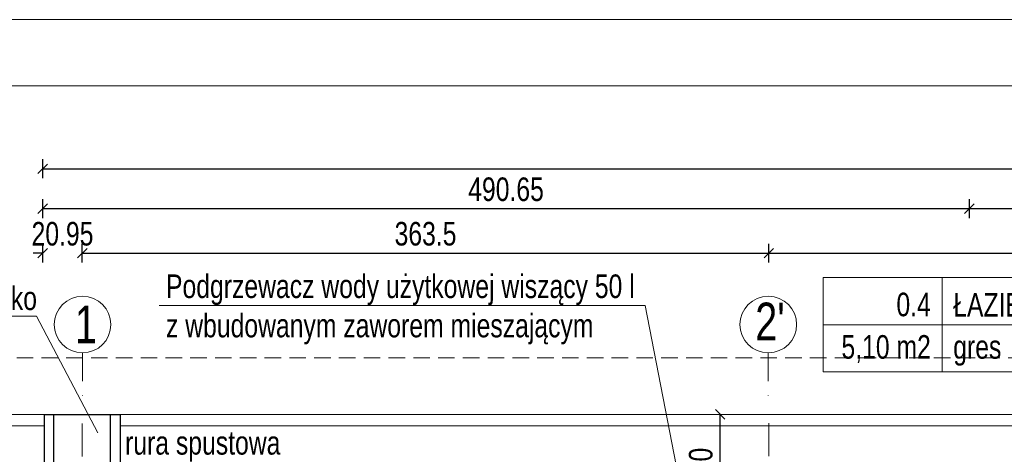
# Model space of a CAD drawing. Header units: inches. Extents: x 0 to 77643, y -44170 to 0.
# Tile 112 of 159: x 71609 to 72130, y -37795 to -37565. Entities that reach past the tile are written whole.
import ezdxf

# ---------------------------------------------------------------- set-up
doc = ezdxf.new("R2010")
doc.units = ezdxf.units.IN
doc.header["$MEASUREMENT"] = 0
doc.linetypes.add('DASHDOT', pattern=[1, 0.5, -0.25, 0, -0.25])
doc.linetypes.add('HIDDEN', pattern=[0.375, 0.25, -0.125])
doc.layers.get('0').update_dxf_attribs({"lineweight": 0})
doc.layers.get('Defpoints').update_dxf_attribs({"lineweight": 0})
for name, color, linetype, lineweight in [('A--tabelka rysunku', 7, 'Continuous', 0), ('p--dach', 2, 'Continuous', 30), ('p--obrzeże bet.', 252, 'Continuous', 0), ('p--opisy dodatkowe', 33, 'Continuous', 0), ('p--opisy pomieszczeń', 31, 'Continuous', 0), ('p--osie konstr', 1, 'DASHDOT', 15), ('p--osie konstr.-NR', 1, 'DASHDOT', 15), ('p--wymiary-1-50', 5, 'Continuous', 0)]:
    doc.layers.add(name, color=color, linetype=linetype, lineweight=lineweight)
doc.layers.add('A36-obrzeże', color=252, linetype='Continuous')
doc.styles.add('1-50', font='arial.ttf', dxfattribs={"width": 0.75, "height": 12.5})
doc.styles.get("Standard").update_dxf_attribs({"font": 'arial.ttf', "width": 0.75})
doc.styles.add('STYL-1', font='arial.ttf', dxfattribs={"width": 0.75})
doc.dimstyles.new('1-50', dxfattribs={"dimtxt": 12.5, "dimasz": 5, "dimexe": 5, "dimexo": 5, "dimgap": 0.09, "dimtad": 0, "dimdsep": 46, "dimtxsty": '1-50', "dimblk": 'OBLIQUE', "dimcen": 0.09, "dimadec": 0, "dimazin": 0, "dimtfac": 1, "dimtdec": 4, "dimtix": 1, "dimtofl": 0, "dimtmove": 2, "dimatfit": 3, "dimldrblk": 'OBLIQUE', "dimfxl": 5, "dimfxlon": 1, "dimtvp": 0.8, "dimtolj": 1, "dimtzin": 0, "dimarcsym": 0})

# ---------------------------------------------------------------- blocks, each defined once
blk = doc.blocks.new('_OBLIQUE')
at = {"color": 0, "linetype": 'ByBlock', "lineweight": -2}
for p, q in [((-0.5, -0.5), (0.5, 0.5)), ((0, 0), (0, 0))]:
    blk.add_line(p, q, dxfattribs=at)
blk = doc.blocks.new('*D1950')
at = {"layer": 'Defpoints', "color": 0}
for p in [(71979.56, -37773.87), (71979.56, -37773.87), (71979.56, -37823.87)]:
    blk.add_point(p, dxfattribs=at)
at = {"layer": 'p--wymiary-1-50', "color": 0, "linetype": 'Continuous', "lineweight": -2}
for p, q in [((71974.56, -37773.87), (71974.56, -37773.87)), ((71979.56, -37823.87), (71979.56, -37773.87)), ((71974.56, -37823.87), (71974.56, -37823.87))]:
    blk.add_line(p, q, dxfattribs=at)
at = {"layer": 'p--wymiary-1-50', "color": 0, "lineweight": -2, "xscale": 5, "yscale": 5, "zscale": 5}
for p, rotation in [((71979.56, -37773.87), 90), ((71979.56, -37823.87), 270)]:
    blk.add_blockref('_OBLIQUE', p, dxfattribs=dict(at, rotation=rotation))
at = {"layer": 'p--wymiary-1-50', "color": 0, "linetype": 'Continuous', "ltscale": 12, "insert": (71969.35, -37798.87), "char_height": 12.5, "attachment_point": 5, "rotation": 90, "style": '1-50'}
blk.add_mtext('\\A1;50', dxfattribs=at)
blk = doc.blocks.new('*D1951')
at = {"layer": 'Defpoints', "color": 0}
for p in [(72111.52, -37664.81), (71620.87, -37840.12), (72111.52, -37840.12)]:
    blk.add_point(p, dxfattribs=at)
at = {"layer": 'p--wymiary-1-50', "color": 0, "linetype": 'Continuous', "lineweight": -2}
for p, q in [((71620.87, -37669.81), (71620.87, -37659.81)), ((72111.52, -37669.81), (72111.52, -37659.81)), ((71620.87, -37664.81), (72111.52, -37664.81))]:
    blk.add_line(p, q, dxfattribs=at)
at = {"layer": 'p--wymiary-1-50', "color": 0, "lineweight": -2, "xscale": 5, "yscale": 5, "zscale": 5, "rotation": 180}
blk.add_blockref('_OBLIQUE', (71620.87, -37664.81), dxfattribs=at)
at = {"layer": 'p--wymiary-1-50', "color": 0, "lineweight": -2, "xscale": 5, "yscale": 5, "zscale": 5}
blk.add_blockref('_OBLIQUE', (72111.52, -37664.81), dxfattribs=at)
at = {"layer": 'p--wymiary-1-50', "color": 0, "linetype": 'Continuous', "ltscale": 12, "insert": (71866.2, -37654.6), "char_height": 12.5, "attachment_point": 5, "style": '1-50'}
blk.add_mtext('\\A1;490.65', dxfattribs=at)
blk = doc.blocks.new('*D1952')
at = {"layer": 'Defpoints', "color": 0}
for p in [(72185.52, -37664.81), (72111.52, -37840.12), (72185.52, -37840.12)]:
    blk.add_point(p, dxfattribs=at)
at = {"layer": 'p--wymiary-1-50', "color": 0, "linetype": 'Continuous', "lineweight": -2}
for p, q in [((72111.52, -37669.81), (72111.52, -37659.81)), ((72185.52, -37669.81), (72185.52, -37659.81)), ((72111.52, -37664.81), (72185.52, -37664.81))]:
    blk.add_line(p, q, dxfattribs=at)
at = {"layer": 'p--wymiary-1-50', "color": 0, "lineweight": -2, "xscale": 5, "yscale": 5, "zscale": 5, "rotation": 180}
blk.add_blockref('_OBLIQUE', (72111.52, -37664.81), dxfattribs=at)
at = {"layer": 'p--wymiary-1-50', "color": 0, "lineweight": -2, "xscale": 5, "yscale": 5, "zscale": 5}
blk.add_blockref('_OBLIQUE', (72185.52, -37664.81), dxfattribs=at)
at = {"layer": 'p--wymiary-1-50', "color": 0, "linetype": 'Continuous', "ltscale": 12, "insert": (72148.52, -37654.81), "char_height": 12.5, "attachment_point": 5, "style": '1-50'}
blk.add_mtext('\\A1;74', dxfattribs=at)
blk = doc.blocks.new('*D1956')
at = {"layer": 'Defpoints', "color": 0}
for p in [(72820.87, -37643.65), (71620.87, -37840.12), (72820.87, -37840.12)]:
    blk.add_point(p, dxfattribs=at)
at = {"layer": 'p--wymiary-1-50', "color": 0, "linetype": 'Continuous', "lineweight": -2}
for p, q in [((71620.87, -37648.65), (71620.87, -37638.65)), ((72820.87, -37648.65), (72820.87, -37638.65)), ((71620.87, -37643.65), (72820.87, -37643.65))]:
    blk.add_line(p, q, dxfattribs=at)
at = {"layer": 'p--wymiary-1-50', "color": 0, "lineweight": -2, "xscale": 5, "yscale": 5, "zscale": 5, "rotation": 180}
blk.add_blockref('_OBLIQUE', (71620.87, -37643.65), dxfattribs=at)
at = {"layer": 'p--wymiary-1-50', "color": 0, "lineweight": -2, "xscale": 5, "yscale": 5, "zscale": 5}
blk.add_blockref('_OBLIQUE', (72820.87, -37643.65), dxfattribs=at)
at = {"layer": 'p--wymiary-1-50', "color": 0, "linetype": 'Continuous', "ltscale": 12, "insert": (72220.87, -37633.44), "char_height": 12.5, "attachment_point": 5, "style": '1-50'}
blk.add_mtext('\\A1;1200', dxfattribs=at)
blk = doc.blocks.new('*D1964')
at = {"layer": 'Defpoints', "color": 0}
for p in [(71641.82, -37688.4), (71641.82, -37773.87), (71620.87, -37823.87)]:
    blk.add_point(p, dxfattribs=at)
at = {"layer": 'p--wymiary-1-50', "color": 0, "linetype": 'Continuous', "lineweight": -2}
for p, q in [((71620.87, -37693.4), (71620.87, -37683.4)), ((71641.82, -37693.4), (71641.82, -37683.4)), ((71620.87, -37688.4), (71615.87, -37688.4)), ((71641.82, -37688.4), (71646.82, -37688.4))]:
    blk.add_line(p, q, dxfattribs=at)
at = {"layer": 'p--wymiary-1-50', "color": 0, "lineweight": -2, "xscale": 5, "yscale": 5, "zscale": 5}
blk.add_blockref('_OBLIQUE', (71620.87, -37688.4), dxfattribs=at)
at = {"layer": 'p--wymiary-1-50', "color": 0, "lineweight": -2, "xscale": 5, "yscale": 5, "zscale": 5, "rotation": 180}
blk.add_blockref('_OBLIQUE', (71641.82, -37688.4), dxfattribs=at)
at = {"layer": 'p--wymiary-1-50', "color": 0, "linetype": 'Continuous', "ltscale": 12, "insert": (71631.35, -37678.19), "char_height": 12.5, "attachment_point": 5, "style": '1-50'}
blk.add_mtext('\\A1;20.95', dxfattribs=at)
blk = doc.blocks.new('*D1966')
at = {"layer": 'Defpoints', "color": 0}
for p in [(72005.32, -37688.4), (71641.82, -37773.87), (72005.32, -37773.87)]:
    blk.add_point(p, dxfattribs=at)
at = {"layer": 'p--wymiary-1-50', "color": 0, "linetype": 'Continuous', "lineweight": -2}
for p, q in [((71641.82, -37693.4), (71641.82, -37683.4)), ((72005.32, -37693.4), (72005.32, -37683.4)), ((71641.82, -37688.4), (72005.32, -37688.4))]:
    blk.add_line(p, q, dxfattribs=at)
at = {"layer": 'p--wymiary-1-50', "color": 0, "lineweight": -2, "xscale": 5, "yscale": 5, "zscale": 5, "rotation": 180}
blk.add_blockref('_OBLIQUE', (71641.82, -37688.4), dxfattribs=at)
at = {"layer": 'p--wymiary-1-50', "color": 0, "lineweight": -2, "xscale": 5, "yscale": 5, "zscale": 5}
blk.add_blockref('_OBLIQUE', (72005.32, -37688.4), dxfattribs=at)
at = {"layer": 'p--wymiary-1-50', "color": 0, "linetype": 'Continuous', "ltscale": 12, "insert": (71823.57, -37678.19), "char_height": 12.5, "attachment_point": 5, "style": '1-50'}
blk.add_mtext('\\A1;363.5', dxfattribs=at)
blk = doc.blocks.new('*D1967')
at = {"layer": 'Defpoints', "color": 0}
for p in [(72436.42, -37688.4), (72005.32, -37773.87), (72436.42, -37773.87)]:
    blk.add_point(p, dxfattribs=at)
at = {"layer": 'p--wymiary-1-50', "color": 0, "linetype": 'Continuous', "lineweight": -2}
for p, q in [((72005.32, -37693.4), (72005.32, -37683.4)), ((72436.42, -37693.4), (72436.42, -37683.4)), ((72005.32, -37688.4), (72436.42, -37688.4))]:
    blk.add_line(p, q, dxfattribs=at)
at = {"layer": 'p--wymiary-1-50', "color": 0, "lineweight": -2, "xscale": 5, "yscale": 5, "zscale": 5, "rotation": 180}
blk.add_blockref('_OBLIQUE', (72005.32, -37688.4), dxfattribs=at)
at = {"layer": 'p--wymiary-1-50', "color": 0, "lineweight": -2, "xscale": 5, "yscale": 5, "zscale": 5}
blk.add_blockref('_OBLIQUE', (72436.42, -37688.4), dxfattribs=at)
at = {"layer": 'p--wymiary-1-50', "color": 0, "linetype": 'Continuous', "ltscale": 12, "insert": (72220.87, -37678.19), "char_height": 12.5, "attachment_point": 5, "style": '1-50'}
blk.add_mtext('\\A1;431.1', dxfattribs=at)

msp = doc.modelspace()

# ---------------------------------------------------------------- linework, layer by layer
at = {"layer": 'A--tabelka rysunku', "linetype": 'Continuous'}
for points in [[(71342.6501, -39049.6055), (73442.6501, -39049.6055), (73442.6501, -37564.6055), (71342.6501, -37564.6055)], [(71342.6501, -39049.6055), (73442.6501, -39049.6055), (73442.6501, -37564.6055), (71342.6501, -37564.6055)], [(71467.6501, -39014.6055), (73407.6501, -39014.6055), (73407.6501, -37599.6055), (71467.6501, -37599.6055)]]:
    msp.add_lwpolyline(points, close=True, dxfattribs=at)
at = {"layer": 'A36-obrzeże', "linetype": 'Continuous', "ltscale": 35}
for p, q in [((71626.82132, -37823.87054), (71626.82132, -37773.87054)), ((71656.82132, -37823.87054), (71656.82132, -37773.87054))]:
    msp.add_line(p, q, dxfattribs=at)
msp.add_lwpolyline([(71621.82132, -37773.87054), (71661.82132, -37773.87054), (71661.82132, -37823.87054), (71621.82132, -37823.87054)], close=True, dxfattribs=at)
at = {"layer": 'p--dach', "linetype": 'HIDDEN', "lineweight": 20, "ltscale": 35}
msp.add_lwpolyline([(71580.87132, -37743.87054), (72860.87132, -37743.87054), (72860.87132, -38588.27054), (71580.87132, -38588.27054)], close=True, dxfattribs=at)
at = {"layer": 'p--obrzeże bet.', "linetype": 'Continuous', "ltscale": 35}
for points in [[(72417.47132, -38558.27054), (72870.87132, -38558.27054), (72870.87132, -37773.87054), (71570.87132, -37773.87054), (71570.87132, -38558.27054), (72024.27132, -38558.27054)], [(71621.82132, -37779.87054), (71576.87132, -37779.87054), (71576.87132, -38552.27054), (71621.82132, -38552.27054)], [(72779.92132, -37779.87054), (71661.82132, -37779.87054)]]:
    msp.add_lwpolyline(points, dxfattribs=at)
at = {"layer": 'p--opisy dodatkowe'}
for points in [[(71682.58304, -37716.09571), (71939.84585, -37716.09571), (71971.71252, -37879.91499)], [(71500.12786, -37721.89502), (71617.50619, -37721.89501), (71650.01229, -37783.58892)]]:
    msp.add_lwpolyline(points, dxfattribs=at)
at = {"layer": 'p--opisy pomieszczeń'}
for p, q in [((72097.05465, -37701.38989), (72097.05465, -37751.38989)), ((72204.05465, -37726.38989), (72034.05465, -37726.38989))]:
    msp.add_line(p, q, dxfattribs=at)
msp.add_lwpolyline([(72034.05465, -37751.38989), (72204.05465, -37751.38989), (72204.05465, -37701.38989), (72034.05465, -37701.38989)], close=True, dxfattribs=at)
at = {"layer": 'p--osie konstr', "linetype": 'DASHDOT', "ltscale": 35}
for p, q in [((71641.82132, -38533.27054), (71641.82132, -37773.87054)), ((72005.32132, -38357.57054), (72005.32132, -37773.87054))]:
    msp.add_line(p, q, dxfattribs=at)
at = {"layer": 'p--osie konstr.-NR', "linetype": 'DASHDOT', "ltscale": 30}
for p, q in [((71641.94132, -37741.27183), (71641.94132, -37766.27183)), ((72005.07132, -37741.27183), (72005.07132, -37766.27183))]:
    msp.add_line(p, q, dxfattribs=at)
at = {"layer": 'p--osie konstr.-NR', "linetype": 'Continuous', "ltscale": 35}
for centre in [(71641.94132, -37726.27183), (72005.07132, -37726.27183)]:
    msp.add_circle(centre, 15, dxfattribs=at)

# ---------------------------------------------------------------- texts
at = {"layer": 'p--opisy dodatkowe', "char_height": 12.5}
for s, insert, width, attachment_point, style in [('Podgrzewacz wody użytkowej wiszący 50 l\\Pz wbudowanym zaworem mieszającym ', (71686.1471, -37736.82066), 261.6396313, 7, 'STYL-1'), ('betonowe korytko\\P40x50x12 cm', (71515.196, -37706.06524), 177.1707, 1, '1-50'), ('rura spustowa\\P%%c10 cm', (71746.72751, -37782.71104), 177.1707, 3, '1-50')]:
    msp.add_mtext(s, dxfattribs=dict(at, insert=insert, width=width, attachment_point=attachment_point, style=style))
at = {"layer": 'p--opisy pomieszczeń', "char_height": 12.5, "style": '1-50'}
for s, insert, width, attachment_point in [('0.4', (72091.12304, -37709.36231), 98, 3), ('ŁAZIENKA', (72102.98626, -37709.59773), 106.8647622, 1), ('5,10 m2', (72091.12304, -37731.86522), 98, 3), ('gres', (72102.98626, -37731.86522), 100, 1)]:
    msp.add_mtext(s, dxfattribs=dict(at, insert=insert, width=width, attachment_point=attachment_point))
at = {"layer": 'p--osie konstr.-NR', "linetype": 'Continuous', "ltscale": 35, "char_height": 20, "width": 63.5564, "attachment_point": 7}
for s, insert in [("2'", (71998.14965, -37734.63853)), ('1', (71637.90085, -37736.16387))]:
    msp.add_mtext(s, dxfattribs=dict(at, insert=insert))

# ---------------------------------------------------------------- dimensions: what is measured, and where the dimension line sits
at = {"layer": 'p--wymiary-1-50', "linetype": 'Continuous'}
for base, p1, p2, picture, middle in [((72820.87132, -37643.65367), (71620.87132, -37840.11878), (72820.87132, -37840.11878), '*D1956', (72220.87132, -37633.44367)), ((72111.52132, -37664.81221), (71620.87132, -37840.11878), (72111.52132, -37840.11878), '*D1951', (71866.19632, -37654.60221)), ((72185.52132, -37664.81221), (72111.52132, -37840.11878), (72185.52132, -37840.11878), '*D1952', (72148.52132, -37654.81221)), ((71641.82132, -37688.40065), (71620.87132, -37823.87054), (71641.82132, -37773.87054), '*D1964', (71631.34632, -37678.19065)), ((72005.32132, -37688.40065), (71641.82132, -37773.87054), (72005.32132, -37773.87054), '*D1966', (71823.57132, -37678.19065)), ((72436.42132, -37688.40065), (72005.32132, -37773.87054), (72436.42132, -37773.87054), '*D1967', (72220.87132, -37678.19065))]:
    dim = msp.add_linear_dim(base=base, p1=p1, p2=p2, dimstyle='1-50', dxfattribs=at)
    dim.commit()
    dim.dimension.update_dxf_attribs({"geometry": picture, "text_midpoint": middle})
dim = msp.add_linear_dim(base=(71979.56115, -37773.87054), p1=(71979.56115, -37823.87054), p2=(71979.56115, -37773.87054), angle=90, dimstyle='1-50', dxfattribs=at)
dim.commit()
dim.dimension.update_dxf_attribs({"geometry": '*D1950', "text_midpoint": (71969.35115, -37798.87054)})

doc.saveas('drawing.dxf')
